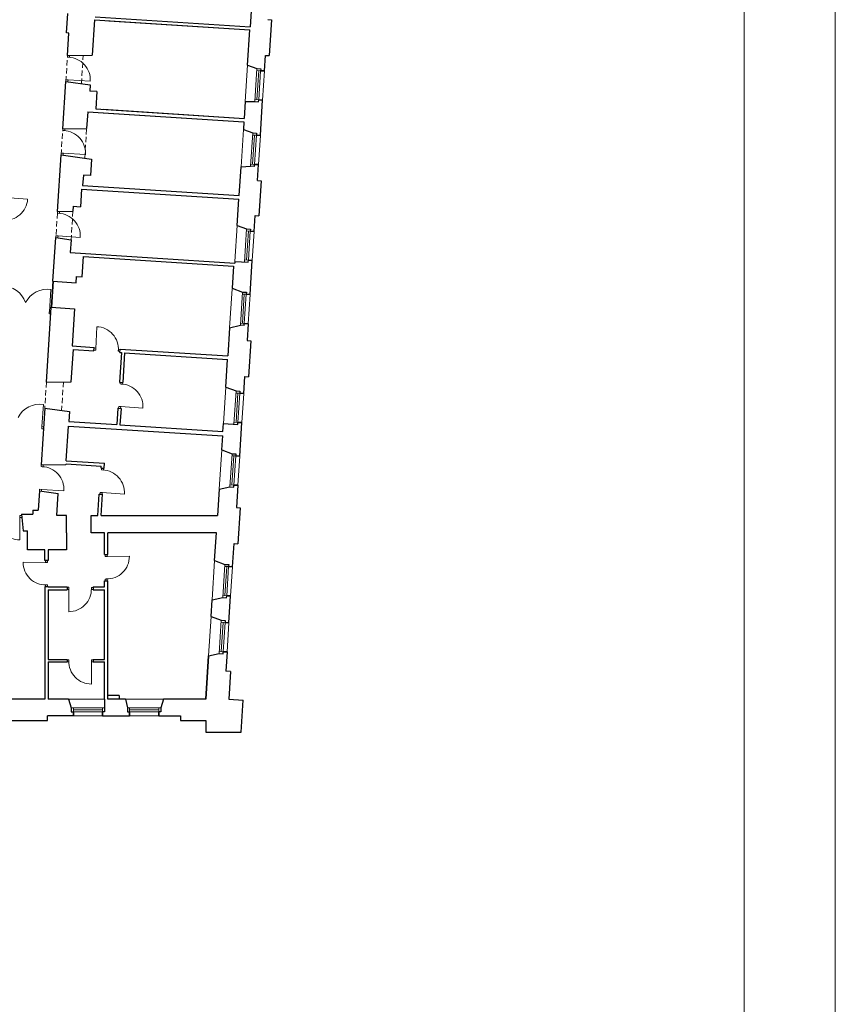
# Model space of a CAD drawing. Header units: millimetres. Extents: x 6904000 to 7075021, y 297772 to 407623.
# Tile 60 of 91: x 7029537 to 7031101, y 323970 to 325859. Entities that reach past the tile are written whole.
import ezdxf

# ---------------------------------------------------------------- set-up
doc = ezdxf.new("R2010")
doc.units = ezdxf.units.MM
doc.linetypes.add('MCS - 2 piętro - koncepcja (2026.04.17)_do wysłania$0$DASHED', pattern=[19.05, 12.7, -6.35])
for name, color, linetype, lineweight in [('MCS - 2 piętro - koncepcja (2026.04.17)_do wysłania$0$Drzwi i okna', 8, 'Continuous', 9), ('MCS - 2 piętro - koncepcja (2026.04.17)_do wysłania$0$Przekrojowa', 8, 'Continuous', 25), ('MCS - 2 piętro - koncepcja (2026.04.17)_do wysłania$0$Ramka', 8, 'Continuous', 9), ('MCS - 2 piętro - koncepcja (2026.04.17)_do wysłania$0$Widokowa', 8, 'Continuous', 9)]:
    doc.layers.add(name, color=color, linetype=linetype, lineweight=lineweight)
doc.layers.add('MCS - 2 piętro - koncepcja (2026.04.17)_do wysłania$0$Obrys powierzchni', color=8, linetype='Continuous', lineweight=9, plot=False)

# ---------------------------------------------------------------- blocks, each defined once
blk = doc.blocks.new('MCS - 2 piętro - koncepcja (2026.04.17)_do wysłania$0$zw$2918')
at = {"layer": 'MCS - 2 piętro - koncepcja (2026.04.17)_do wysłania$0$Drzwi i okna', "color": 0}
for p, q in [((3661.2, -1510.3), (3661.7, -1503.7)), ((3670.2, -1510.9), (3661.2, -1510.3)), ((3669.2, -1510.8), (3669.6, -1504.2)), ((3669.2, -1510.8), (3669.2, -1510.8)), ((3669.6, -1504.2), (3669.6, -1504.2)), ((3655.6, -1597), (3655.2, -1603.5)), ((3664.6, -1597.6), (3655.6, -1597)), ((3663.2, -1604), (3663.6, -1597.5)), ((3663.6, -1597.5), (3748.9, -1603)), ((3642.9, -1791.7), (3643.5, -1785.1)), ((3651.9, -1792.3), (3642.9, -1791.7)), ((3650.9, -1792.2), (3651.4, -1785)), ((3650.9, -1792.2), (3650.9, -1792.2)), ((3651.3, -1785.6), (3651.3, -1785.6)), ((3637.4, -1878.4), (3637, -1884.9)), ((3646.4, -1879), (3637.4, -1878.4)), ((3644.9, -1886), (3645.4, -1879)), ((3645.4, -1879), (3730.7, -1884.4)), ((3423, -2049.3), (3508.4, -2054.9)), ((3622.6, -2109.1), (3623, -2102.5)), ((3631.6, -2109.6), (3622.6, -2109.1)), ((3630.6, -2109.6), (3631, -2103)), ((3630.6, -2109.6), (3630.6, -2109.5)), ((3631, -2103), (3631, -2103)), ((3617, -2195.8), (3616.6, -2202.3)), ((3626, -2196.4), (3617, -2195.8)), ((3624.6, -2202.8), (3625, -2196.3)), ((3625, -2196.3), (3710.3, -2201.8)), ((3591.8, -2486.9), (3598, -2401.6)), ((3591.8, -2485.9), (3591.2, -2494.9)), ((3598.2, -2487.4), (3591.8, -2486.9)), ((3591.2, -2494.9), (3597.7, -2495.4)), ((3769.9, -2629.7), (3773.5, -2544.3)), ((3769.7, -2634.2), (3763.1, -2633.9)), ((3770.1, -2626.3), (3763.5, -2625.9)), ((3770.2, -2625.3), (3769.7, -2634.2)), ((3857, -2629.9), (3856.5, -2638.9)), ((3856.5, -2638.9), (3863, -2639.3)), ((3863.4, -2631.3), (3856.9, -2630.9)), ((3863.3, -2763.9), (3863.8, -2757.2)), ((3872.3, -2764.5), (3863.3, -2763.9)), ((3871.3, -2764.4), (3871.7, -2757.7)), ((3563.4, -2927.7), (3569, -2842.4)), ((3857.8, -2850.7), (3857.4, -2857.1)), ((3866.8, -2851.2), (3857.8, -2850.7)), ((3865.3, -2857.6), (3865.7, -2851.2)), ((3865.7, -2851.2), (3951.1, -2856.6)), ((3563.4, -2926.7), (3562.8, -2935.7)), ((3562.8, -2935.7), (3569.3, -2936.1)), ((3569.9, -2928.2), (3563.4, -2927.7)), ((3559.9, -3081.2), (3560.3, -3074.6)), ((3568.8, -3081.8), (3559.9, -3081.2)), ((3567.8, -3081.8), (3568.3, -3075.1)), ((3792, -3093.7), (3792.4, -3087)), ((3800.9, -3094.3), (3792, -3093.7)), ((3800, -3094.2), (3800.4, -3087.5)), ((3554.3, -3168), (3553.9, -3174.5)), ((3563.3, -3168.6), (3554.3, -3168)), ((3561.8, -3175), (3562.3, -3168.5)), ((3562.3, -3168.5), (3647.6, -3174)), ((3786.4, -3180.5), (3786, -3186.9)), ((3795.4, -3181), (3786.4, -3180.5)), ((3794, -3187.4), (3794.4, -3181)), ((3794.4, -3181), (3879.7, -3186.4)), ((3478, -3278), (3478, -3269)), ((3478, -3269), (3485, -3269)), ((3485.8, -3277), (3478, -3277)), ((3478, -3277), (3478.2, -3362.5)), ((3805.4, -3425.5), (3805.4, -3419)), ((3814.4, -3425.5), (3805.4, -3425.5)), ((3813.4, -3419), (3813.4, -3425.5)), ((3813.4, -3425.5), (3898.9, -3425.4)), ((3576.7, -3448.5), (3491.2, -3448.3)), ((3575.7, -3448.5), (3584.7, -3448.5)), ((3576.7, -3442), (3576.7, -3448.5)), ((3584.7, -3448.5), (3584.7, -3442)), ((3814.6, -3512.4), (3805.6, -3512.4)), ((3805.6, -3512.4), (3805.6, -3519)), ((3813.6, -3512.4), (3813.6, -3519)), ((3575.5, -3535.4), (3584.5, -3535.4)), ((3576.5, -3535.4), (3576.5, -3542)), ((3584.5, -3535.4), (3584.5, -3542)), ((3666.2, -3544.3), (3659.7, -3544.3)), ((3666.2, -3553.3), (3666.2, -3544.3)), ((3753.1, -3553.5), (3753.1, -3544.5)), ((3753.1, -3544.5), (3759.7, -3544.5)), ((3659.7, -3552.3), (3666.2, -3552.3)), ((3666.2, -3552.3), (3666, -3637.8)), ((3753.1, -3552.5), (3759.7, -3552.5)), ((3666.3, -3822.2), (3659.7, -3822.2)), ((3666.3, -3830.2), (3659.7, -3830.2)), ((3666.3, -3831.2), (3666.3, -3822.2)), ((3753.2, -3831), (3753.2, -3822)), ((3753.2, -3822), (3759.7, -3822)), ((3759.7, -3830), (3753.2, -3830)), ((3753.2, -3830), (3753.3, -3915.5))]:
    blk.add_line(p, q, dxfattribs=at)
at = {"layer": 'MCS - 2 piętro - koncepcja (2026.04.17)_do wysłania$0$Drzwi i okna', "color": 0, "ltscale": 1.6}
for centre, radius, start, end in [((3662.4, -1597.3), 86.7, 356.2036, 87.8142), ((3644.1, -1878.7), 86.7, 356.2036, 87.8142), ((3421.8, -2049.4), 86.7, 264.7676, 356.3783), ((3623.8, -2196), 86.7, 356.2036, 87.8142), ((3410.9, -2483.8), 95.4, 20.051, 89.8558), ((3584.7, -2496.1), 95.4, 81.999, 151.8038), ((3770.1, -2631), 86.7, 356.1135, 87.7241), ((3864.5, -2850.9), 86.7, 356.2036, 87.8142), ((3556.3, -2937), 95.4, 82.3767, 152.1814), ((3561, -3168.2), 86.7, 356.2036, 87.8142), ((3793.2, -3180.7), 86.7, 356.2036, 87.8142), ((3477.8, -3275.8), 86.7, 178.61, 270.2206), ((3812.2, -3425.7), 86.7, 268.6184, 0.229), ((3577.9, -3448.7), 86.7, 179.771, 271.3816), ((3666.4, -3551.1), 86.7, 269.771, 1.3816), ((3753, -3828.8), 86.7, 178.61, 270.2206)]:
    blk.add_arc(centre, radius, start, end, dxfattribs=at)
at = {"layer": 'MCS - 2 piętro - koncepcja (2026.04.17)_do wysłania$0$Drzwi i okna', "color": 0}
for centre, start, end in [((3513.6, -2484.6), 354.1927, 357.4913), ((3778.7, -2630.1), 355.2588, 358.5574), ((3485.2, -2926), 354.5703, 357.8689), ((3399.9, -3273.7), 358.4469, 1.7455), ((3810.1, -3503.7), 88.4553, 91.7539), ((3580, -3526.6), 88.2461, 91.5447), ((3744.3, -3549.1), 178.2461, 181.5447), ((3675.1, -3826.7), 358.4469, 1.7455)]:
    blk.add_arc(centre, 78.2, start, end, dxfattribs=at)
at = {"layer": 'MCS - 2 piętro - koncepcja (2026.04.17)_do wysłania$0$Przekrojowa', "color": 0, "ltscale": 1.6}
for p, q in [((4367.4, -1313.8), (4362.2, -1394.4)), ((3658.2, -1417.3), (3663, -1342.5)), ((3767.4, -1356), (4362.2, -1394.4)), ((3764.6, -1367.5), (3755.9, -1502.6)), ((3764.6, -1367.5), (4361.4, -1406)), ((3820.5, -1371.1), (4361.4, -1406)), ((4430.1, -1366.4), (4444.1, -1367.3)), ((4444.1, -1367.3), (4435.3, -1504.5)), ((3667.2, -1417.9), (3658.2, -1417.3)), ((3661.7, -1503.7), (3667.2, -1417.9)), ((4352.7, -1540.8), (4361.4, -1406)), ((3661.7, -1503.7), (3755.9, -1502.6)), ((4417.4, -1563.4), (4421.3, -1503.6)), ((4421.3, -1503.6), (4435.3, -1504.5)), ((4352.7, -1540.8), (4388.2, -1553.8)), ((3643.5, -1785.1), (3655.2, -1603.5)), ((3655.2, -1603.5), (3748.6, -1616.7)), ((3748.6, -1616.7), (3747, -1640.5)), ((3774, -1642.2), (3747, -1640.5)), ((3774, -1642.2), (3769.7, -1708.5)), ((4343.7, -1680.4), (4339.5, -1745.3)), ((4343.7, -1680.3), (4380, -1681)), ((4401.5, -1809.9), (4410.2, -1675.2)), ((3738.9, -1720.1), (3734.8, -1784)), ((3738.9, -1720.1), (4338.6, -1758.9)), ((3769.7, -1708.5), (4339.5, -1745.3)), ((3769.7, -1708.5), (4339.5, -1745.3)), ((3797.8, -1723.9), (4338.6, -1758.9)), ((3798.6, -1710.4), (4339.5, -1745.3)), ((3798.6, -1710.4), (4339.5, -1745.3)), ((4338.6, -1758.9), (4336.8, -1788.2)), ((3643.4, -1785.1), (3734.8, -1784)), ((4336.8, -1788.2), (4372.3, -1801.2)), ((3623, -2102.5), (3637, -1884.9)), ((3637, -1884.9), (3753.3, -1901.4)), ((3753.3, -1901.4), (3749.2, -1964.3)), ((4390.3, -1983.6), (4394.2, -1922.7)), ((3722.3, -1962.5), (3719.6, -2002.9)), ((3749.2, -1964.3), (3722.3, -1962.5)), ((4320.4, -2041.7), (4327.5, -1931.1)), ((4327.5, -1931.1), (4364.1, -1928.5)), ((4378.8, -1929.5), (4364.1, -1928.5)), ((4390.3, -1983.6), (4404.3, -1984.5)), ((4404.3, -1984.5), (4395.6, -2118.6)), ((3715.8, -2016.3), (3711.4, -2084.1)), ((3715.8, -2016.3), (4319.5, -2055.2)), ((3719.6, -2002.9), (4320.4, -2041.7)), ((4313, -2155.9), (4319.5, -2055.2)), ((3623, -2102.5), (3682.2, -2101.8)), ((3683.4, -2082.3), (3682.2, -2101.8)), ((3683.4, -2082.3), (3711.4, -2084.1)), ((4377.7, -2178.6), (4381.7, -2117.7)), ((4381.7, -2117.7), (4395.6, -2118.6)), ((4313, -2155.9), (4348.5, -2168.9)), ((3605.8, -2369.9), (3616.6, -2202.3)), ((3616.6, -2202.3), (3675.2, -2210.6)), ((3675.2, -2210.6), (3672, -2260)), ((3672, -2260), (4303.7, -2300.7)), ((3718.1, -2353.1), (3723.1, -2275.3)), ((3723.1, -2275.3), (4298.9, -2312.4)), ((4304.1, -2293.9), (4303.7, -2300.7)), ((4362.1, -2421.1), (4370.5, -2290.4)), ((4298.9, -2312.4), (4293.5, -2397)), ((3605.8, -2369.9), (3694.6, -2375.6)), ((3694.6, -2375.6), (3696.1, -2351.7)), ((3696.1, -2351.7), (3718.1, -2353.1)), ((4293.5, -2397), (4332.9, -2411.4)), ((3580.8, -2757.1), (3599.3, -2469.7)), ((3599.3, -2469.7), (3688.2, -2475.4)), ((3688.2, -2475.4), (3678.9, -2618.1)), ((4283.7, -2548.6), (4276.7, -2656.7)), ((4283.7, -2548.6), (4324.7, -2538.7)), ((4339.5, -2539.7), (4324.7, -2538.7)), ((4354.9, -2532.9), (4350.7, -2597.7)), ((4350.7, -2597.7), (4364.7, -2598.6)), ((4364.7, -2598.6), (4355.8, -2736.8)), ((3676.1, -2756), (3684.1, -2632.1)), ((3678.9, -2618.1), (3763.8, -2623.6)), ((3684.1, -2632.1), (3762.9, -2637.2)), ((3762.9, -2637.2), (3763.8, -2623.6)), ((3868.7, -2644), (3861.4, -2757.1)), ((3862.8, -2643.6), (3863.6, -2630.1)), ((3862.8, -2643.6), (3868.7, -2644)), ((3863.6, -2630.1), (4276.7, -2656.7)), ((3880.7, -2644.8), (3873.4, -2757.9)), ((3880.7, -2644.8), (4275.8, -2670.3)), ((4269, -2776.7), (4275.8, -2670.3)), ((3580.8, -2757.1), (3676.1, -2756)), ((3861.4, -2757.1), (3873.4, -2757.9)), ((4337.6, -2800.8), (4341.8, -2735.9)), ((4341.8, -2735.9), (4355.8, -2736.8)), ((4269, -2776.7), (4308.4, -2791.1)), ((3574.4, -2856.9), (3566.8, -2974.4)), ((3574.4, -2856.9), (3668.7, -2870.3)), ((3668.7, -2870.3), (3666.3, -2907.9)), ((3854.9, -2857), (3850.9, -2919.8)), ((3854.9, -2857), (3866.9, -2857.7)), ((3866.9, -2857.7), (3862.9, -2920.6)), ((3666.3, -2907.9), (3850.9, -2919.8)), ((3656.5, -3058.7), (3665.1, -2925.5)), ((3665.1, -2925.5), (4256.9, -2963.7)), ((3862.9, -2920.6), (4258, -2946.1)), ((4258, -2946.1), (4260, -2915.8)), ((4322.1, -3041.3), (4330.4, -2912.5)), ((3566.8, -2974.4), (3560.3, -3074.7)), ((4253.5, -3017.2), (4256.9, -2963.7)), ((4253.5, -3017.2), (4292.9, -3031.6)), ((3656.5, -3058.7), (3803.2, -3068.2)), ((3560.3, -3074.7), (3655.6, -3073.5)), ((3655.6, -3073.5), (3655.8, -3070.7)), ((3655.8, -3070.7), (3790.4, -3079.4)), ((3790, -3087), (3790.4, -3079.4)), ((3790, -3087), (3801.9, -3087.8)), ((3801.9, -3087.8), (3803.2, -3068.2)), ((4243.8, -3167.5), (4237.3, -3269.1)), ((4243.8, -3167.5), (4284.7, -3158.9)), ((4314.9, -3153), (4309.4, -3237.8)), ((3553.9, -3174.5), (3549.1, -3248.1)), ((3553.9, -3174.5), (3625.4, -3184.6)), ((3619.9, -3269.2), (3625.4, -3184.6)), ((3778.2, -3269.1), (3783.5, -3186.8)), ((3783.5, -3186.8), (3795.5, -3187.5)), ((3790.2, -3269.1), (3795.5, -3187.5)), ((3528.9, -3248.1), (3527.8, -3264.1)), ((3528.9, -3248.1), (3549.1, -3248.1)), ((4309.4, -3237.8), (4323.4, -3238.8)), ((4323.4, -3238.8), (4314.5, -3376.9)), ((3484.5, -3264.1), (3527.8, -3264.1)), ((3484.5, -3264.1), (3490.9, -3327.7)), ((3657.7, -3269), (3619.9, -3269.2)), ((3657.7, -3335), (3657.7, -3269)), ((3751.7, -3335), (3751.7, -3269)), ((3751.7, -3269.1), (3778.2, -3269.1)), ((3790.2, -3269.1), (3911.7, -3269.1)), ((3911.7, -3269.1), (4237.3, -3269.1)), ((3490.9, -3327.7), (3507.7, -3327.7)), ((3507.7, -3400), (3507.7, -3327.7)), ((3657.7, -3335), (3657.7, -3400)), ((3803.7, -3335), (3751.7, -3335)), ((3803.7, -3419), (3803.7, -3335)), ((3815.8, -3419), (3815.8, -3335)), ((4233, -3335), (3815.8, -3335)), ((4226.1, -3441.7), (4233, -3335)), ((4294.7, -3465.8), (4300.5, -3376)), ((4300.5, -3376), (4314.5, -3376.9)), ((3574.7, -3400), (3507.7, -3400)), ((3574.7, -3442), (3574.7, -3400)), ((3657.7, -3400), (3586.7, -3400)), ((3586.7, -3400), (3586.7, -3442)), ((3803.7, -3419), (3815.8, -3419)), ((3586.7, -3442), (3574.7, -3442)), ((4226.1, -3441.7), (4265.5, -3456.2)), ((3586.7, -3542), (3574.7, -3542)), ((3574.7, -3542), (3574.7, -3973.7)), ((3586.7, -3542), (3659.7, -3542)), ((3659.7, -3542), (3659.7, -3554)), ((3759.7, -3542), (3803.7, -3542)), ((3759.7, -3542), (3759.7, -3554)), ((3803.7, -3542), (3803.7, -3519)), ((3803.7, -3519), (3815.8, -3519)), ((3815.8, -3973.7), (3815.8, -3519)), ((3586.7, -3554), (3659.7, -3554)), ((3586.7, -3554), (3586.7, -3821)), ((3759.7, -3554), (3803.7, -3554)), ((3803.7, -3821), (3803.7, -3554)), ((4216.4, -3592.1), (4257.3, -3583.4)), ((4280.8, -3680.4), (4287.5, -3577.6)), ((4212.3, -3656.3), (4216.4, -3592.1)), ((4212.3, -3656.3), (4251.7, -3670.7)), ((4202.6, -3806.6), (4191.8, -3973.7)), ((4191.8, -3973.7), (4202.6, -3806.6)), ((4202.6, -3806.6), (4243.4, -3798)), ((4273.6, -3792.1), (4268.9, -3866)), ((3586.7, -3821), (3659.7, -3821)), ((3586.7, -3830), (3586.7, -3973.7)), ((3586.7, -3830), (3659.7, -3830)), ((3659.7, -3821), (3659.7, -3830)), ((3759.7, -3821), (3803.7, -3821)), ((3759.7, -3821), (3759.7, -3830)), ((3759.7, -3830), (3803.7, -3830)), ((3803.7, -3973.7), (3803.7, -3830)), ((4286.8, -3867.2), (4268.9, -3866)), ((4286.8, -3867.2), (4280, -3973.3)), ((3859.8, -3959.7), (3815.8, -3959.7)), ((3859.8, -3959.7), (3859.8, -3973.7)), ((3574.7, -3973.7), (3391.5, -3973.7)), ((3665.3, -3973.7), (3586.7, -3973.7)), ((3665.3, -3973.7), (3676.1, -4007.1)), ((3884.5, -3973.7), (3815.8, -3973.7)), ((3884.5, -3973.7), (3892.1, -4007.1)), ((4029.5, -3973.7), (4019.7, -4007.1)), ((4191.8, -3973.7), (4029.5, -3973.7)), ((4280, -3973.3), (4335.3, -3976.8)), ((4327.4, -4099.8), (4335.3, -3976.8)), ((3683.9, -4036.8), (3584.9, -4036.8)), ((3584.9, -4054.8), (3584.9, -4036.8)), ((3795.9, -4036.8), (3899.9, -4036.8)), ((4011.9, -4036.8), (4094.9, -4036.8)), ((4094.9, -4036.8), (4094.9, -4054.8)), ((3446.9, -4054.8), (3584.9, -4054.8)), ((4094.9, -4054.8), (4192.9, -4054.8)), ((4192.9, -4054.8), (4192.9, -4099.8)), ((4192.9, -4099.8), (4316.9, -4099.8)), ((4192.9, -4099.8), (4327.4, -4099.8))]:
    blk.add_line(p, q, dxfattribs=at)
at = {"layer": 'MCS - 2 piętro - koncepcja (2026.04.17)_do wysłania$0$Przekrojowa', "color": 0}
for p, q in [((4388.2, -1553.8), (4403, -1554.7)), ((4403, -1554.7), (4402.5, -1562.5)), ((4402.5, -1562.5), (4417.4, -1563.4)), ((4417.4, -1563.4), (4402.5, -1562.5)), ((4380, -1681), (4394.8, -1682)), ((4394.8, -1682), (4395.3, -1674.2)), ((4395.3, -1674.2), (4410.2, -1675.2)), ((4410.2, -1675.2), (4395.3, -1674.2)), ((4372.3, -1801.2), (4387, -1802.2)), ((4387, -1802.2), (4386.5, -1810)), ((4386.5, -1810), (4401.5, -1810.9)), ((4401.5, -1810.9), (4386.5, -1810)), ((4378.8, -1929.5), (4379.3, -1921.7)), ((4379.3, -1921.7), (4394.2, -1922.7)), ((4394.2, -1922.7), (4379.3, -1921.7)), ((4348.5, -2168.9), (4363.3, -2169.9)), ((4363.3, -2169.9), (4362.8, -2177.6)), ((4362.8, -2177.6), (4377.7, -2178.6)), ((4377.7, -2178.6), (4362.8, -2177.6)), ((4304.1, -2293.9), (4355.1, -2297.2)), ((4355.1, -2297.2), (4355.6, -2289.4)), ((4355.6, -2289.4), (4370.5, -2290.4)), ((4370.5, -2290.4), (4355.6, -2289.4)), ((4332.9, -2411.4), (4347.7, -2412.4)), ((4347.7, -2412.4), (4347.2, -2420.1)), ((4347.2, -2420.1), (4362.1, -2421.1)), ((4362.1, -2421.1), (4347.2, -2420.1)), ((4339.5, -2539.7), (4340, -2531.9)), ((4340, -2531.9), (4354.9, -2532.9)), ((4354.9, -2532.9), (4340, -2531.9)), ((4308.4, -2791.1), (4323.2, -2792)), ((4323.2, -2792), (4322.7, -2799.8)), ((4322.7, -2799.8), (4337.6, -2800.8)), ((4337.6, -2800.8), (4322.7, -2799.8)), ((4260, -2915.8), (4315, -2919.3)), ((4315, -2919.3), (4315.5, -2911.6)), ((4315.5, -2911.6), (4330.4, -2912.5)), ((4330.4, -2912.5), (4315.5, -2911.6)), ((4292.9, -3031.6), (4307.7, -3032.5)), ((4307.7, -3032.5), (4307.2, -3040.3)), ((4307.2, -3040.3), (4322.1, -3041.3)), ((4322.1, -3041.3), (4307.2, -3040.3)), ((4284.7, -3158.9), (4299.4, -3159.8)), ((4299.4, -3159.8), (4299.9, -3152.1)), ((4299.9, -3152.1), (4314.9, -3153)), ((4314.9, -3153), (4299.9, -3152.1)), ((4265.5, -3456.2), (4280.3, -3457.1)), ((4280.3, -3457.1), (4279.8, -3464.9)), ((4279.8, -3464.9), (4294.7, -3465.8)), ((4294.7, -3465.8), (4279.8, -3464.9)), ((4257.3, -3583.4), (4272.1, -3584.4)), ((4272.1, -3584.4), (4272.6, -3576.6)), ((4272.6, -3576.6), (4287.5, -3577.6)), ((4287.5, -3577.6), (4272.6, -3576.6)), ((4251.7, -3670.7), (4266.4, -3671.7)), ((4266.4, -3671.7), (4265.9, -3679.4)), ((4265.9, -3679.4), (4280.8, -3680.4)), ((4280.8, -3680.4), (4265.9, -3679.4)), ((4243.4, -3798), (4258.2, -3798.9)), ((4258.2, -3798.9), (4258.7, -3791.2)), ((4258.7, -3791.2), (4273.6, -3792.1)), ((4273.6, -3792.1), (4258.7, -3791.2)), ((3803.7, -3973.7), (3803.7, -4021.9)), ((3676.1, -4007.1), (3676.1, -4021.9)), ((3676.1, -4021.9), (3683.9, -4021.9)), ((3683.9, -4021.9), (3683.9, -4036.8)), ((3683.9, -4036.8), (3683.9, -4021.9)), ((3803.7, -4021.9), (3795.9, -4021.9)), ((3795.9, -4021.9), (3795.9, -4036.8)), ((3795.9, -4036.8), (3795.9, -4021.9)), ((3892.1, -4007.1), (3892.1, -4021.9)), ((3892.1, -4021.9), (3899.9, -4021.9)), ((3899.9, -4021.9), (3899.9, -4036.8)), ((3899.9, -4036.8), (3899.9, -4021.9)), ((4019.7, -4021.9), (4011.9, -4021.9)), ((4011.9, -4021.9), (4011.9, -4036.8)), ((4011.9, -4036.8), (4011.9, -4021.9)), ((4019.7, -4007.1), (4019.7, -4021.9))]:
    blk.add_line(p, q, dxfattribs=at)
at = {"layer": 'MCS - 2 piętro - koncepcja (2026.04.17)_do wysłania$0$Widokowa', "color": 0, "linetype": 'MCS - 2 piętro - koncepcja (2026.04.17)_do wysłania$0$DASHED', "ltscale": 1.6}
for p, q in [((3655.2, -1603.5), (3661.7, -1503.7)), ((3714.8, -1612), (3721.8, -1503)), ((3637, -1884.9), (3643.5, -1785.1)), ((3727.4, -1897.7), (3734.8, -1784)), ((3622.6, -2109.1), (3616.6, -2202.3)), ((3682.2, -2101.8), (3675.2, -2210.6)), ((3580.8, -2757.1), (3574.4, -2856.9)), ((3646.1, -2756.3), (3639, -2866.1))]:
    blk.add_line(p, q, dxfattribs=at)
at = {"layer": 'MCS - 2 piętro - koncepcja (2026.04.17)_do wysłania$0$Widokowa', "color": 0, "ltscale": 1.6}
for p, q in [((4343.7, -1680.4), (4352.7, -1540.8)), ((4410.2, -1675.2), (4417.4, -1563.4)), ((4327.5, -1931.1), (4336.8, -1788.2)), ((4394.2, -1922.7), (4401.5, -1810.9)), ((4304.1, -2293.9), (4313, -2155.9)), ((4370.5, -2290.4), (4377.7, -2178.6)), ((3605.8, -2369.9), (3599.3, -2469.7)), ((3607.8, -2370), (3601.3, -2469.8)), ((4283.7, -2548.6), (4293.3, -2399.3)), ((4354.9, -2532.9), (4362.1, -2421.1)), ((4260, -2915.8), (4269, -2776.7)), ((4330.4, -2912.5), (4337.6, -2800.8)), ((4243.8, -3167.5), (4253.5, -3017.2)), ((4314.9, -3153), (4322.1, -3041.3)), ((4216.4, -3592.1), (4226.1, -3441.7)), ((4287.5, -3577.6), (4294.7, -3465.8)), ((4202.6, -3806.6), (4212.3, -3656.3)), ((4273.6, -3792.1), (4280.8, -3680.4)), ((3665.3, -3973.7), (3803.7, -3973.7)), ((3884.5, -3973.7), (4029.5, -3973.7)), ((3683.9, -4036.8), (3795.9, -4036.8)), ((3899.9, -4036.8), (4011.9, -4036.8))]:
    blk.add_line(p, q, dxfattribs=at)
at = {"layer": 'MCS - 2 piętro - koncepcja (2026.04.17)_do wysłania$0$Widokowa', "color": 0}
for p, q in [((4388.2, -1553.8), (4380, -1681)), ((4402.5, -1562.5), (4387.7, -1561.5)), ((4395.1, -1562), (4387.9, -1673.8)), ((4402.5, -1562.2), (4395.3, -1674.2)), ((4395.3, -1674.2), (4380.5, -1673.3)), ((4372.3, -1801.2), (4364.1, -1928.5)), ((4386.5, -1810), (4371.8, -1809)), ((4379.1, -1809.5), (4371.9, -1921.2)), ((4386.6, -1809.7), (4379.3, -1921.7)), ((4379.3, -1921.7), (4364.6, -1920.8)), ((4348.5, -2168.9), (4340.3, -2296.2)), ((4362.8, -2177.6), (4348, -2176.7)), ((4355.4, -2177.2), (4348.2, -2288.9)), ((4362.8, -2177.4), (4355.6, -2289.4)), ((4355.6, -2289.4), (4340.8, -2288.5)), ((4332.9, -2411.4), (4324.7, -2538.7)), ((4347.2, -2420.1), (4332.4, -2419.2)), ((4339.8, -2419.7), (4332.6, -2531.4)), ((4347.2, -2419.9), (4340, -2531.9)), ((4340, -2531.9), (4325.2, -2530.9)), ((4308.4, -2791.1), (4300.2, -2918.4)), ((4322.7, -2799.8), (4307.9, -2798.8)), ((4315.3, -2799.3), (4308.1, -2911.1)), ((4322.7, -2799.6), (4315.5, -2911.6)), ((4315.5, -2911.6), (4300.7, -2910.6)), ((4292.9, -3031.6), (4284.7, -3158.9)), ((4307.2, -3040.3), (4292.4, -3039.3)), ((4299.8, -3039.8), (4292.6, -3151.6)), ((4307.2, -3040.1), (4299.9, -3152.1)), ((4299.9, -3152.1), (4285.2, -3151.1)), ((4265.5, -3456.2), (4257.3, -3583.4)), ((4279.8, -3464.9), (4265, -3463.9)), ((4272.4, -3464.4), (4265.2, -3576.2)), ((4279.8, -3464.6), (4272.6, -3576.6)), ((4272.6, -3576.6), (4257.8, -3575.7)), ((4251.7, -3670.7), (4243.4, -3798)), ((4265.9, -3679.4), (4251.2, -3678.5)), ((4258.5, -3678.9), (4251.3, -3790.7)), ((4265.9, -3679.2), (4258.7, -3791.2)), ((4258.7, -3791.2), (4243.9, -3790.2)), ((3803.7, -4007.1), (3676.1, -4007.1)), ((3683.9, -4021.9), (3683.9, -4007.1)), ((3795.9, -4014.5), (3683.9, -4014.5)), ((3796.1, -4021.9), (3683.9, -4021.9)), ((3795.9, -4021.9), (3795.9, -4007.1)), ((4019.7, -4007.1), (3892.1, -4007.1)), ((3899.9, -4021.9), (3899.9, -4007.1)), ((4011.9, -4014.5), (3899.9, -4014.5)), ((4012.1, -4021.9), (3899.9, -4021.9)), ((4011.9, -4021.9), (4011.9, -4007.1))]:
    blk.add_line(p, q, dxfattribs=at)

msp = doc.modelspace()

# ---------------------------------------------------------------- linework, layer by layer
at = {"layer": 'MCS - 2 piętro - koncepcja (2026.04.17)_do wysłania$0$Obrys powierzchni', "ltscale": 1.6}
for points in [[(7010101.5, 327472.4), (7031101.5, 327472.4), (7031101.5, 297772.4), (7010101.5, 297772.4)], [(7010276.5, 327297.4), (7030926.5, 327297.4), (7030926.5, 297947.4), (7010276.5, 297947.4)]]:
    msp.add_lwpolyline(points, close=True, dxfattribs=at)

# ---------------------------------------------------------------- block references
at = {"layer": 'MCS - 2 piętro - koncepcja (2026.04.17)_do wysłania$0$Ramka', "xscale": 0.5, "yscale": 0.5, "zscale": 0.5}
msp.add_blockref('MCS - 2 piętro - koncepcja (2026.04.17)_do wysłania$0$zw$2918', (7027797.6, 326542.5), dxfattribs=at)

doc.saveas('drawing.dxf')
